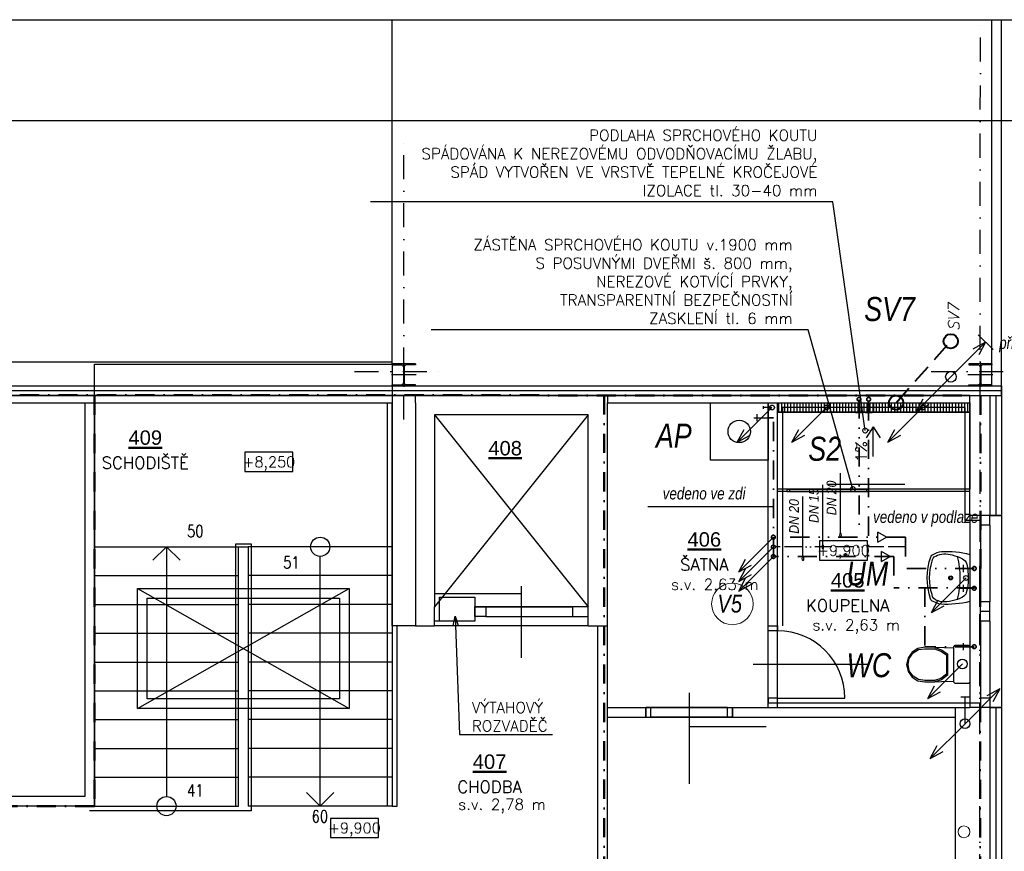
# Model space of a CAD drawing. Header units: millimetres. Extents: x 6435372 to 7248404, y 1559872 to 1886246.
# Tile 106 of 208: x 6902031 to 6912278, y 1620816 to 1629474. Entities that reach past the tile are written whole.
import ezdxf
from ezdxf.enums import TextEntityAlignment as Align

# ---------------------------------------------------------------- set-up
doc = ezdxf.new("R2010")
doc.units = ezdxf.units.MM
for name, pattern in [('ACAD_ISO13W100', [36, 12, -3, 12, -3, 0, -3, 0, -3]), ('CONTINOUS', [0]), ('DASHDOT', [1, 0.5, -0.25, 0, -0.25]), ('DASHED', [0.75, 0.5, -0.25]), ('DIVIDE', [31.75, 12.7, -6.35, 0, -6.35, 0, -6.35]), ('DĚLICÍ', [1.25, 0.5, -0.25, 0, -0.25, 0, -0.25]), ('ČERCHOVANÁ', [1, 0.5, -0.25, 0, -0.25])]:
    doc.linetypes.add(name, pattern=pattern)
for name, color, linetype, lineweight in [('CKPOPISM', 8, 'Continuous', 50), ('CKPOPISM_POPIS', 8, 'Continuous', 25), ('IN_BLOKY_ZT', 30, 'Continuous', 30), ('požární úseky', 21, 'ČERCHOVANÁ', 50), ('UT_potrubí', 10, 'Continuous', 30), ('V-chladivo', 180, 'OKRUH_1', 40), ('VZT', 130, 'Continuous', 40), ('ZTI-cirkulace', 220, 'ACAD_ISO13W100', 30), ('ZTI-DEŠŤOVÁ-KANALIZACE', 210, 'KANALIZACE', 40), ('ZTI-SPLAŠKOVÁ KANALIZACE', 80, 'Continuous', 30), ('ZTI-VODA STUDENÁ', 170, 'ČERCHOVANÁ', 35), ('ZTI-VODA TEPLÁ', 10, 'DĚLICÍ', 35), ('ZTI-Zařizovací předměty-popis', 32, 'ČERCHOVANÁ', 30)]:
    doc.layers.add(name, color=color, linetype=linetype, lineweight=lineweight)
for name, color, linetype in [('matrice DPS', 122, 'Continuous'), ('ZTI_KAN-POPIS', 7, 'Continuous'), ('ZTI_POPIS', 7, 'Continuous')]:
    doc.layers.add(name, color=color, linetype=linetype)
doc.styles.add('ARIAL', font='arial.ttf')
doc.styles.add('INDRA', font='ariali.ttf')
doc.styles.add('KURZIVA', font='italic__.ttf')
doc.styles.get("Standard").update_dxf_attribs({"font": 'romans.shx'})
doc.linetypes.add('IZOLACE_POLYSTYREN_EXPANDOVANY', pattern='A,1,[224,CADKON.SHX,S=0.01,R=0,X=-0.5,Y=-1.74],-2', length=3)
doc.linetypes.add('IZOLACE_POLYSTYREN_PENOVY', pattern='A,0.001,[228,CADKON.SHX,S=0.1,R=0,X=0,Y=0],-2', length=2.001)
doc.linetypes.add('KANALIZACE', pattern='A,30,-3.5,["C",Standard,S=2.54,R=0,X=-3.81,Y=-1.27],-0.001', length=33.501)
doc.linetypes.add('OKRUH_1', pattern='A,25,-18,25,-18,["1",Standard,S=9,R=0,X=-5,Y=-4.5],-12', length=98)
doc.linetypes.add('PRERUSENI', pattern='A,60,[100,CADKON.SHX,S=2.5,R=0,X=0,Y=0],-10', length=70)
doc.dimstyles.new('CADKON obrazky', dxfattribs={"dimscale": 50, "dimtxt": 2.2, "dimasz": 2.5, "dimexe": 1.8, "dimexo": 2, "dimgap": 0.6, "dimtad": 1, "dimrnd": 1, "dimtxsty": 'Standard', "dimblk1": 'OBLIQUE', "dimblk2": 'OBLIQUE', "dimsah": 1, "dimcen": 2.5, "dimadec": 1, "dimazin": 2, "dimtfac": 1, "dimtdec": 4, "dimtix": 1, "dimtmove": 2, "dimatfit": 3, "dimldrblk": 'OPEN30', "dimfxl": 5, "dimfxlon": 1, "dimtolj": 1, "dimarcsym": 0})
doc.dimstyles.new('CADKON$7', dxfattribs={"dimscale": 100, "dimtxt": 2.5, "dimasz": 2.5, "dimexe": 1.8, "dimexo": 5, "dimgap": 0.6, "dimtad": 1, "dimrnd": 1, "dimtxsty": 'Standard', "dimblk1": 'OBLIQUE', "dimblk2": 'OBLIQUE', "dimsah": 1, "dimcen": 2.5, "dimadec": 1, "dimazin": 2, "dimtfac": 1, "dimtdec": 4, "dimtix": 1, "dimtmove": 0, "dimatfit": 3, "dimldrblk": 'DOTSMALL', "dimfxl": 5, "dimfxlon": 1, "dimtfill": 1, "dimtolj": 1, "dimarcsym": 0})

# ---------------------------------------------------------------- blocks, each defined once
blk = doc.blocks.new('zavěšené WC splach. nádrž')
at = {"color": 0, "linetype": 'ByBlock', "lineweight": -2}
for p, q in [((0, 184), (15, 199)), ((0, -184), (0, 184)), ((15, 199), (152, 199)), ((152, 199), (167, 184)), ((167, 184), (167, -184)), ((293, 178), (167, 174)), ((231, 111), (293, 161)), ((231, -109), (231, 111)), ((243, 101), (300, 148)), ((365, 181), (293, 178)), ((293, 161), (365, 181)), ((300, 148), (366, 166)), ((468, 182), (365, 181)), ((366, 166), (467, 167)), ((467, 167), (533, 158)), ((540, 171), (468, 182)), ((533, 158), (590, 123)), ((601, 133), (540, 171)), ((590, 123), (630, 67)), ((643, 73), (601, 133)), ((243, -100), (243, 101)), ((630, 67), (643, 2)), ((643, 2), (630, -63)), ((658, 2), (643, 73)), ((643, -69), (658, 2)), ((300, -139), (243, -100)), ((630, -63), (590, -119)), ((601, -129), (643, -69)), ((15, -199), (0, -184)), ((152, -199), (15, -199)), ((167, -184), (152, -199)), ((167, -170), (365, -177)), ((293, -153), (231, -109)), ((365, -177), (293, -153)), ((366, -162), (300, -139)), ((365, -177), (468, -178)), ((467, -163), (366, -162)), ((533, -154), (467, -163)), ((468, -178), (540, -167)), ((590, -119), (533, -154)), ((540, -167), (601, -129))]:
    blk.add_line(p, q, dxfattribs=at)
blk = doc.blocks.new('CK_S_EXT_HEAHEA240')
for p, q in [((-120, 115), (120, 115)), ((-120, 115), (-120, 103)), ((-120, 103), (-24.75, 103)), ((120, 103), (24.75, 103)), ((120, 115), (120, 103)), ((-3.75, -82), (-3.75, 82)), ((3.75, -82), (3.75, 82)), ((-120, -115), (-120, -103)), ((-120, -103), (-24.75, -103)), ((-120, -115), (120, -115)), ((120, -103), (24.75, -103)), ((120, -115), (120, -103))]:
    blk.add_line(p, q)
for centre, start, end in [((-24.75, 82), 0, 90), ((24.75, 82), 90, 180), ((-24.75, -82), 270, 0), ((24.75, -82), 180, 270)]:
    blk.add_arc(centre, 21, start, end)
blk = doc.blocks.new('CKBL2112015110036', base_point=(97645, -82229))
blk = doc.blocks.new('CKBL2112015110304', base_point=(99876, -77922))
blk = doc.blocks.new('CKBL2112015110146', base_point=(98337, -78228))
blk = doc.blocks.new('_Oblique')
at = {"color": 0, "lineweight": -2}
blk.add_line((-0.5, -0.5), (0.5, 0.5), dxfattribs=at)
blk = doc.blocks.new('*U1028')
at = {"color": 0, "linetype": 'ByBlock', "lineweight": -2}
blk.add_lwpolyline([(-5, -2), (5, -2), (5, 2), (-5, 2), (-5, -2)], dxfattribs=at)
blk = doc.blocks.new('CKBL2032316081342')
blk = doc.blocks.new('CKBL2032316081349')
blk = doc.blocks.new('výtokový ventil')
at = {"layer": 'ZTI_POPIS', "ltscale": 400}
for p, q in [((6908957, 1624603), (6909105, 1624603)), ((6908989, 1624640), (6908989, 1624566))]:
    blk.add_line(p, q, dxfattribs=at)
blk = doc.blocks.new('_DotSmall')
at = {"color": 0, "linetype": 'ByBlock', "const_width": 0.5}
blk.add_lwpolyline([(-0.0625, 0, 1), (0.0625, 0, 1)], format="xyb", close=True, dxfattribs=at)

msp = doc.modelspace()

# ---------------------------------------------------------------- hatches: boundary and pattern name
at = {"layer": 'matrice DPS', "ltscale": 500}
h = msp.add_hatch(dxfattribs=at)
h.set_pattern_fill('ANSI31', color=256, scale=10, angle=45, style=0)
h.set_pattern_definition([(90, (6808584.44, 1681010.965), (-31.75, 2e-15), [])])
h.paths.add_polyline_path([(6911918.8, 1625487.1), (6910918.8, 1625487.1), (6910918.8, 1625437.1), (6911868.8, 1625437.1), (6911868.8, 1625387.1), (6911918.8, 1625387.1)])
h.paths.add_polyline_path([(6910918.8, 1625437.1), (6910918.8, 1625487.1), (6909918.8, 1625487.1), (6909918.8, 1625387.1), (6909968.8, 1625387.1), (6909968.8, 1625437.1)])
h.paths.add_polyline_path([(6910918.8, 1625437.1), (6909968.8, 1625437.1), (6909968.8, 1625387.1), (6910918.8, 1625387.1)])
h.paths.add_polyline_path([(6910918.8, 1625437.1), (6910918.8, 1625387.1), (6911868.8, 1625387.1), (6911868.8, 1625437.1)])

# ---------------------------------------------------------------- linework, layer by layer
at = {"layer": 'IN_BLOKY_ZT', "ltscale": 400}
msp.add_line((6910918.8, 1625387.1), (6910918.8, 1625487.1), dxfattribs=at)
for points in [[(6909218.8, 1625487.1), (6909818.8, 1625487.1), (6909818.8, 1624887.1), (6909218.8, 1624887.1)], [(6909918.8, 1625487.1), (6911918.8, 1625487.1), (6911918.8, 1624587.1), (6909918.8, 1624587.1)], [(6909918.8, 1625487.1), (6911918.8, 1625487.1), (6911918.8, 1625387.1), (6909918.8, 1625387.1)]]:
    msp.add_lwpolyline(points, close=True, dxfattribs=at)
at = {"layer": 'IN_BLOKY_ZT'}
for points in [[(6911918.2, 1623416.6, -0.0779315), (6911617.2, 1623389.1, -0.0680309), (6911537, 1623418.4, -0.2449622), (6911510.5, 1623444.2, -0.1652428), (6911511.7, 1623882.1, -0.2447516), (6911538.2, 1623907.7, -0.0729642), (6911624.6, 1623937.8, -0.0733034), (6911919.5, 1623907.5)], [(6911841.5, 1623462.5, -0.1391699), (6911620.7, 1623413.9), (6911582.2, 1623425.4, -0.3095362), (6911525.7, 1623488.5, -0.1500095), (6911526.6, 1623838.1, -0.2874807), (6911563.5, 1623890.5, -0.1904674), (6911735.7, 1623902.2, -0.0477801), (6911842.5, 1623862, -0.2252671), (6911886.4, 1623807, -0.1173255), (6911882.5, 1623507.5, -0.1890594), (6911843.7, 1623463.7)]]:
    msp.add_lwpolyline(points, format="xyb", close=True, dxfattribs=at)
msp.add_lwpolyline([(6911790.7, 1623441.9, 0.1253275), (6911791.8, 1623884)], format="xyb", dxfattribs=at)
at = {"layer": 'IN_BLOKY_ZT', "ltscale": 400}
msp.add_circle((6909518.8, 1625187.1), 116.2, dxfattribs=at)
at = {"layer": 'IN_BLOKY_ZT'}
for radius in [20.4, 13.9]:
    msp.add_circle((6911719.9, 1623662.6), radius, dxfattribs=at)
at = {"layer": 'matrice DPS', "linetype": 'PRERUSENI', "ltscale": 500}
msp.add_line((6890727.4, 1629474.3), (6913329, 1629474.3), dxfattribs=at)
at = {"layer": 'matrice DPS', "ltscale": 500}
for p, q in [((6905908.8, 1625887.1), (6905908.8, 1629474.3)), ((6905908.8, 1625912.1), (6905908.8, 1629474.3)), ((6912148.8, 1625662.1), (6912148.8, 1629474.3)), ((6912148.8, 1629474.3), (6912248.8, 1629474.3)), ((6912248.8, 1625562.1), (6912248.8, 1629474.3)), ((6899888.8, 1625912.1), (6905908.8, 1625912.1)), ((6906028.8, 1625902.1), (6906028.8, 1625652.1)), ((6912028.8, 1625902.1), (6912028.8, 1625652.1)), ((6906158.8, 1625777.1), (6905898.8, 1625777.1)), ((6912158.8, 1625777.1), (6911898.8, 1625777.1)), ((6890727.4, 1625662.1), (6912148.8, 1625662.1)), ((6899813.8, 1625662.1), (6912248.8, 1625662.1)), ((6912148.8, 1625662.1), (6912248.8, 1625662.1)), ((6912248.8, 1625662.1), (6912248.8, 1625562.1)), ((6899813.8, 1625562.1), (6912248.8, 1625562.1)), ((6906148.8, 1625562.1), (6900143.8, 1625562.1)), ((6906148.8, 1625487.1), (6906148.8, 1625562.1)), ((6908148.8, 1625562.1), (6906148.8, 1625562.1)), ((6911918.8, 1625562.1), (6908148.8, 1625562.1)), ((6908148.8, 1625562.1), (6908148.8, 1625487.1)), ((6911918.8, 1625487.1), (6911918.8, 1625562.1)), ((6911918.8, 1625562.1), (6912248.8, 1625562.1)), ((6912128.8, 1625562.1), (6912128.8, 1624312.1)), ((6912128.8, 1625562.1), (6912248.8, 1625562.1)), ((6912248.8, 1625562.1), (6912248.8, 1624312.1)), ((6900143.8, 1625487.1), (6902708.8, 1625487.1)), ((6902708.8, 1625487.1), (6902708.8, 1621387)), ((6902708.8, 1625487.1), (6902808.8, 1625487.1)), ((6902808.8, 1625487.1), (6902808.8, 1621722.1)), ((6902808.8, 1625487.1), (6905908.8, 1625487.1)), ((6902808.8, 1621287), (6902808.8, 1625487.1)), ((6905858.8, 1621287), (6905858.8, 1625487.1)), ((6905908.8, 1623162.1), (6905908.8, 1625487.1)), ((6906148.8, 1625487.1), (6906148.8, 1623162.1)), ((6908148.8, 1623162.1), (6908148.8, 1625487.1)), ((6908148.8, 1625487.1), (6909818.8, 1625487.1)), ((6909818.8, 1623162.1), (6909818.8, 1625487.1)), ((6909818.8, 1625487.1), (6909918.8, 1625487.1)), ((6909918.8, 1625487.1), (6911918.8, 1625487.1)), ((6909918.8, 1623162.1), (6909918.8, 1625487.1)), ((6910918.8, 1625387.1), (6910918.8, 1625487.1)), ((6911918.8, 1624587.1), (6911918.8, 1625487.1)), ((6906348.8, 1625362.1), (6906348.8, 1623362.1)), ((6906348.8, 1625362.1), (6907948.8, 1623362.1)), ((6907948.8, 1625362.1), (6906348.8, 1623362.1)), ((6907948.8, 1625362.1), (6906348.8, 1625362.1)), ((6907948.8, 1623362.1), (6907948.8, 1625362.1)), ((6909918.8, 1625387.1), (6911918.8, 1625387.1)), ((6910911.9, 1625234.6), (6910838.9, 1625121.4)), ((6910911.9, 1624926.6), (6910911.9, 1625234.6)), ((6910911.9, 1625234.6), (6910984.8, 1625121.4)), ((6909918.8, 1624562.1), (6909918.8, 1624587.1)), ((6910018.8, 1624587.1), (6909918.8, 1624587.1)), ((6910018.8, 1624587.1), (6910868.8, 1624587.1)), ((6910018.8, 1624562.1), (6910018.8, 1624587.1)), ((6910018.8, 1624587.1), (6910043.8, 1624587.1)), ((6910018.8, 1624562.1), (6910018.8, 1624587.1)), ((6910043.8, 1624587.1), (6910043.8, 1624562.1)), ((6910843.8, 1624587.1), (6910043.8, 1624587.1)), ((6911243.8, 1624635.5), (6910443.8, 1624635.5)), ((6910868.8, 1624587.1), (6910843.8, 1624587.1)), ((6910843.8, 1624587.1), (6910843.8, 1624562.1)), ((6910868.8, 1624562.1), (6910868.8, 1624587.1)), ((6911918.8, 1624587.1), (6910868.8, 1624587.1)), ((6910868.8, 1624562.1), (6910868.8, 1624587.1)), ((6910018.8, 1624562.1), (6909918.8, 1624562.1)), ((6910018.8, 1624562.1), (6910868.8, 1624562.1)), ((6910043.8, 1624562.1), (6910018.8, 1624562.1)), ((6910843.8, 1624562.1), (6910043.8, 1624562.1)), ((6910843.8, 1624562.1), (6910868.8, 1624562.1)), ((6911918.8, 1624562.1), (6910868.8, 1624562.1)), ((6911918.8, 1624312.1), (6911918.8, 1624562.1)), ((6911918.8, 1624312.1), (6911918.8, 1622312.1)), ((6912248.8, 1624312.1), (6911918.8, 1624312.1)), ((6912028.8, 1624212.1), (6912028.8, 1624312.1)), ((6912128.8, 1624312.1), (6912028.8, 1624312.1)), ((6912128.8, 1624212.1), (6912128.8, 1624312.1)), ((6912128.8, 1624312.1), (6912248.8, 1624312.1)), ((6912248.8, 1624312.1), (6912248.8, 1622312.1)), ((6912028.8, 1624212.1), (6912028.8, 1623412.1)), ((6912128.8, 1624212.1), (6912028.8, 1624212.1)), ((6912128.8, 1624212.1), (6912128.8, 1623412.1)), ((6902808.8, 1623987.1), (6904308.8, 1623987.1)), ((6902808.8, 1623987.1), (6904308.8, 1623987.1)), ((6903558.8, 1623987.1), (6903417.5, 1623845.8)), ((6903558.8, 1623987.1), (6903700.1, 1623845.8)), ((6903558.8, 1623987.1), (6903558.8, 1621387)), ((6905908.8, 1623987.1), (6904408.8, 1623987.1)), ((6905908.8, 1623987.1), (6904408.8, 1623987.1)), ((6905158.8, 1621287.1), (6905158.8, 1623887.2)), ((6902808.8, 1623687.1), (6904308.8, 1623687.1)), ((6905908.8, 1623687.1), (6904408.8, 1623687.1)), ((6907248.8, 1623575.6), (6907248.8, 1622832.1)), ((6906348.8, 1623501.2), (6907248.8, 1623501.2)), ((6902808.8, 1623387.1), (6904308.8, 1623387.1)), ((6905908.8, 1623387.1), (6904408.8, 1623387.1)), ((6906348.8, 1623162.1), (6906348.8, 1623362.1)), ((6907948.8, 1623362.1), (6906768.8, 1623362.1)), ((6906768.8, 1623362.1), (6906768.8, 1623362.1)), ((6906768.8, 1623362.1), (6906883.8, 1623362.1)), ((6906768.8, 1623262.1), (6906768.8, 1623362.1)), ((6906883.8, 1623362.1), (6906883.8, 1623262.1)), ((6906883.8, 1623362.1), (6907783.8, 1623362.1)), ((6907948.8, 1623362.1), (6907783.8, 1623362.1)), ((6907783.8, 1623362.1), (6907783.8, 1623262.1)), ((6907948.8, 1623362.1), (6907948.8, 1623362.1)), ((6907948.8, 1623162.1), (6907948.8, 1623362.1)), ((6907948.8, 1623262.1), (6907948.8, 1623362.1)), ((6912028.8, 1623312.1), (6912028.8, 1623412.1)), ((6912128.8, 1623412.1), (6912028.8, 1623412.1)), ((6912128.8, 1623312.1), (6912128.8, 1623412.1)), ((6906883.8, 1623262.1), (6906768.8, 1623262.1)), ((6906883.8, 1623262.1), (6907783.8, 1623262.1)), ((6907783.8, 1623262.1), (6907948.8, 1623262.1)), ((6912128.8, 1623312.1), (6912028.8, 1623312.1)), ((6912028.8, 1623212.1), (6912028.8, 1623312.1)), ((6912128.8, 1623212.1), (6912128.8, 1623312.1)), ((6906148.8, 1623162.1), (6905908.8, 1623162.1)), ((6905958.8, 1621287), (6905958.8, 1623162.1)), ((6906148.8, 1623162.1), (6906348.8, 1623162.1)), ((6906398.8, 1623212.1), (6906348.8, 1623212.1)), ((6907948.8, 1623162.1), (6906348.8, 1623162.1)), ((6907948.8, 1623162.1), (6908048.8, 1623162.1)), ((6908048.8, 1623162.1), (6908148.8, 1623162.1)), ((6908048.8, 1619852.1), (6908048.8, 1623162.1)), ((6908148.8, 1622312.1), (6908148.8, 1623162.1)), ((6909818.8, 1623162.1), (6909918.8, 1623162.1)), ((6909818.8, 1622362.1), (6909818.8, 1623162.1)), ((6909818.8, 1623112.1), (6909818.8, 1623162.1)), ((6909818.8, 1623162.1), (6909918.8, 1623162.1)), ((6909918.8, 1622362.1), (6909918.8, 1623162.1)), ((6909918.8, 1623162.1), (6909918.8, 1623112.1)), ((6912028.8, 1623212.1), (6912028.8, 1622412.1)), ((6912128.8, 1623212.1), (6912028.8, 1623212.1)), ((6912128.8, 1623212.1), (6912128.8, 1622412.1)), ((6902808.8, 1623087.1), (6904308.8, 1623087.1)), ((6905908.8, 1623087.1), (6904408.8, 1623087.1)), ((6909818.8, 1622412.1), (6909818.8, 1623112.1)), ((6909918.8, 1623112.1), (6909818.8, 1623112.1)), ((6909918.8, 1622412.1), (6909918.8, 1623112.1)), ((6902808.8, 1622787.1), (6904308.8, 1622787.1)), ((6905908.8, 1622787.1), (6904408.8, 1622787.1)), ((6910863.8, 1622762.1), (6909663.8, 1622762.1)), ((6902808.8, 1622487.1), (6904308.8, 1622487.1)), ((6905908.8, 1622487.1), (6904408.8, 1622487.1)), ((6908998.8, 1622467.1), (6908998.8, 1621517.5)), ((6909918.8, 1622412.1), (6909818.8, 1622412.1)), ((6909818.8, 1622412.1), (6909818.8, 1622362.1)), ((6909818.8, 1622312.1), (6909818.8, 1622362.1)), ((6909818.8, 1622362.1), (6909918.8, 1622362.1)), ((6909818.8, 1622362.1), (6909918.8, 1622362.1)), ((6909918.8, 1622362.1), (6909918.8, 1622412.1)), ((6909918.8, 1622412.1), (6910618.8, 1622412.1)), ((6909918.8, 1622312.1), (6909918.8, 1622362.1)), ((6912128.8, 1622412.1), (6912028.8, 1622412.1)), ((6912028.8, 1622412.1), (6912028.8, 1622312.1)), ((6912128.8, 1622412.1), (6912128.8, 1622312.1)), ((6908148.8, 1622312.1), (6908548.8, 1622312.1)), ((6908548.8, 1622312.1), (6909448.8, 1622312.1)), ((6908548.8, 1622212.1), (6908548.8, 1622312.1)), ((6908598.8, 1622312.1), (6908548.8, 1622312.1)), ((6908548.8, 1622312.1), (6908548.8, 1622212.1)), ((6909398.8, 1622312.1), (6908598.8, 1622312.1)), ((6908598.8, 1622212.1), (6908598.8, 1622312.1)), ((6909398.8, 1622212.1), (6909398.8, 1622312.1)), ((6909398.8, 1622312.1), (6909448.8, 1622312.1)), ((6909448.8, 1622212.1), (6909448.8, 1622312.1)), ((6909448.8, 1622312.1), (6909818.8, 1622312.1)), ((6909448.8, 1622312.1), (6909448.8, 1622212.1)), ((6909918.8, 1622312.1), (6911918.8, 1622312.1)), ((6911768.8, 1622212.1), (6911768.8, 1622312.1)), ((6912248.8, 1622312.1), (6911918.8, 1622312.1)), ((6912128.8, 1622312.1), (6912028.8, 1622312.1)), ((6912128.8, 1622312.1), (6912128.8, 1619312.1)), ((6912128.8, 1622312.1), (6912248.8, 1622312.1)), ((6912248.8, 1622312.1), (6912248.8, 1619312.1)), ((6902808.8, 1622187.1), (6904308.8, 1622187.1)), ((6905908.8, 1622187.1), (6904408.8, 1622187.1)), ((6908148.8, 1622212.1), (6908548.8, 1622212.1)), ((6908148.8, 1619702.1), (6908148.8, 1622212.1)), ((6908548.8, 1622212.1), (6909448.8, 1622212.1)), ((6908548.8, 1622212.1), (6908598.8, 1622212.1)), ((6909398.8, 1622212.1), (6908598.8, 1622212.1)), ((6909448.8, 1622212.1), (6909398.8, 1622212.1)), ((6909448.8, 1622212.1), (6911768.8, 1622212.1)), ((6911768.8, 1619312.1), (6911768.8, 1622212.1)), ((6909798.8, 1622112.1), (6908998.8, 1622112.1)), ((6902808.8, 1621887.1), (6904308.8, 1621887.1)), ((6905908.8, 1621887.1), (6904408.8, 1621887.1)), ((6902808.8, 1621587.1), (6904308.8, 1621587.1)), ((6905908.8, 1621587.1), (6904408.8, 1621587.1)), ((6905158.8, 1621287.1), (6905017.5, 1621428.3)), ((6905158.8, 1621287.1), (6905300.1, 1621428.3)), ((6902708.8, 1621387), (6901443.8, 1621387)), ((6902808.8, 1621287), (6901443.8, 1621287)), ((6904438.8, 1621237), (6902758.8, 1621237)), ((6902808.8, 1621287.1), (6904308.8, 1621287.1)), ((6905908.8, 1621287.1), (6904408.8, 1621287.1)), ((6905908.8, 1621287), (6905958.8, 1621287))]:
    msp.add_line(p, q, dxfattribs=at)
at = {"layer": 'matrice DPS', "linetype": 'DASHDOT', "ltscale": 500}
for p, q in [((6912016.7, 1612534.6), (6912028.8, 1629474.3)), ((6906028.8, 1625312.1), (6906028.8, 1628312.1)), ((6905516.8, 1625812.1), (6906516.8, 1625812.1)), ((6911516.8, 1625812.1), (6913823.5, 1625812.1))]:
    msp.add_line(p, q, dxfattribs=at)
at = {"layer": 'matrice DPS', "linetype": 'Continuous', "ltscale": 500}
for p, q in [((6911918.8, 1624562.1), (6911918.8, 1624587.1)), ((6908148.8, 1622212.1), (6908148.8, 1622312.1)), ((6909818.8, 1622312.1), (6909918.8, 1622312.1))]:
    msp.add_line(p, q, dxfattribs=at)
at = {"layer": 'matrice DPS', "linetype": 'DIVIDE', "ltscale": 500}
for p, q in [((6903258.8, 1623552.1), (6905458.8, 1622302.1)), ((6903258.8, 1622302.1), (6905458.8, 1623552.1))]:
    msp.add_line(p, q, dxfattribs=at)
at = {"layer": 'matrice DPS', "ltscale": 500}
for points in [[(6902808.8, 1623601.9), (6902808.8, 1625887.1), (6905908.8, 1625887.1), (6905908.8, 1621287.1), (6905908.8, 1621287), (6905908.8, 1621287)], [(6912028.8, 1624262.1), (6911868.8, 1624262.1), (6911868.8, 1625437.1), (6909968.8, 1625437.1), (6909968.8, 1623162.1)], [(6904278.8, 1622753.2), (6904278.8, 1624017.1), (6904308.8, 1624017.1), (6904438.8, 1624017.1), (6904438.8, 1621237)], [(6904308.8, 1622735.9), (6904308.8, 1623987.1), (6904408.8, 1623987.1), (6904408.8, 1621287.1), (6904408.8, 1621287), (6904408.8, 1621287)], [(6902808.8, 1621722.1), (6902808.8, 1621287), (6902808.8, 1621287.1), (6902808.8, 1623601.9)], [(6904278.8, 1621287), (6904278.8, 1622753.2)], [(6904308.8, 1621287), (6904308.8, 1621287), (6904308.8, 1621287.1), (6904308.8, 1622735.9)], [(6909918.8, 1622362.1), (6912028.8, 1622362.1)]]:
    msp.add_lwpolyline(points, dxfattribs=at)
at = {"layer": 'matrice DPS', "linetype": 'IZOLACE_POLYSTYREN_PENOVY', "ltscale": 500}
msp.add_lwpolyline([(6899813.8, 1625612.1), (6912248.8, 1625612.1)], dxfattribs=at)
at = {"layer": 'matrice DPS', "linetype": 'IZOLACE_POLYSTYREN_EXPANDOVANY', "ltscale": 500}
for points in [[(6912188.8, 1625562.1), (6912188.8, 1624312.1)], [(6912188.8, 1622312.1), (6912188.8, 1619312.1)]]:
    msp.add_lwpolyline(points, dxfattribs=at)
at = {"layer": 'matrice DPS', "linetype": 'ByBlock', "ltscale": 500}
for points in [[(6911918.2, 1623416.6, -0.0779315), (6911617.2, 1623389.1, -0.0680309), (6911537, 1623418.4, -0.2449622), (6911510.5, 1623444.2, -0.1652428), (6911511.7, 1623882.1, -0.2447516), (6911538.2, 1623907.7, -0.0729642), (6911624.6, 1623937.8, -0.0733034), (6911919.5, 1623907.5)], [(6911841.5, 1623462.5, -0.1391699), (6911620.7, 1623413.9), (6911582.2, 1623425.4, -0.3095362), (6911525.7, 1623488.5, -0.1500095), (6911526.6, 1623838.1, -0.2874807), (6911563.5, 1623890.5, -0.1904674), (6911735.7, 1623902.2, -0.0477801), (6911842.5, 1623862, -0.2252671), (6911886.4, 1623807, -0.1173255), (6911882.5, 1623507.5, -0.1890594), (6911843.7, 1623463.7)]]:
    msp.add_lwpolyline(points, format="xyb", close=True, dxfattribs=at)
msp.add_lwpolyline([(6911790.7, 1623441.9, 0.1253275), (6911791.8, 1623884)], format="xyb", dxfattribs=at)
at = {"layer": 'matrice DPS', "ltscale": 500}
for points in [[(6903258.8, 1623552.1), (6905458.8, 1623552.1), (6905458.8, 1622302.1), (6903258.8, 1622302.1)], [(6906398.8, 1623462.1), (6906768.8, 1623462.1), (6906768.8, 1623212.1), (6906398.8, 1623212.1)], [(6903358.8, 1623452.1), (6905358.8, 1623452.1), (6905358.8, 1622402.1), (6903358.8, 1622402.1)]]:
    msp.add_lwpolyline(points, close=True, dxfattribs=at)
for centre, radius in [((6911720.7, 1626126.6), 75), ((6905158.8, 1623987.1), 99.9), ((6903558.8, 1621287.1), 99.9), ((6903558.8, 1621287.1), 0.000000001)]:
    msp.add_circle(centre, radius, dxfattribs=at)
at = {"layer": 'matrice DPS', "linetype": 'ByBlock', "ltscale": 500}
for radius in [20.4, 13.9]:
    msp.add_circle((6911719.9, 1623662.6), radius, dxfattribs=at)
at = {"layer": 'matrice DPS', "ltscale": 500}
msp.add_arc((6909918.8, 1622412.1), 700, 0, 90, dxfattribs=at)
at = {"layer": 'požární úseky', "ltscale": 400}
for p, q in [((6900033.8, 1625565.7), (6912028.8, 1625562.1)), ((6902808.8, 1625562.1), (6902808.8, 1621287.1)), ((6908112, 1619762), (6908113.8, 1625563.3)), ((6912028.8, 1625562.1), (6912025.8, 1615812.1)), ((6902808.8, 1621287.1), (6900033.8, 1621287.1))]:
    msp.add_line(p, q, dxfattribs=at)
at = {"layer": 'UT_potrubí', "ltscale": 400}
msp.add_lwpolyline([(6896075.9, 1628423.3), (6925775.9, 1628423.3), (6925775.9, 1607423.3), (6896075.9, 1607423.3)], close=True, dxfattribs=at)
at = {"layer": 'V-chladivo', "ltscale": 400}
msp.add_circle((6910624.6, 1623900.6), 11.4, dxfattribs=at)
at = {"layer": 'VZT', "color": 120, "linetype": 'ByBlock', "lineweight": 9}
msp.add_circle((6911857.9, 1621019), 61.8, dxfattribs=at)
at = {"layer": 'ZTI-cirkulace', "ltscale": 15}
msp.add_line((6911249.7, 1623986.4), (6909894.6, 1623986.4), dxfattribs=at)
msp.add_circle((6909874.6, 1623986.2), 20, dxfattribs=at)
at = {"layer": 'ZTI-DEŠŤOVÁ-KANALIZACE', "linetype": 'DASHED', "ltscale": 400}
msp.add_line((6911151.8, 1625487.1), (6911720.7, 1626126.6), dxfattribs=at)
at = {"layer": 'ZTI-DEŠŤOVÁ-KANALIZACE', "ltscale": 400}
for centre in [(6911720.7, 1626126.6), (6911151.8, 1625487.1)]:
    msp.add_circle(centre, 75, dxfattribs=at)
at = {"layer": 'ZTI-SPLAŠKOVÁ KANALIZACE', "ltscale": 400}
for p, q in [((6909770.1, 1625423), (6909770.1, 1625451.2)), ((6909859.9, 1625437.1), (6909770.1, 1625437.1)), ((6911911.5, 1622420.3), (6911826.1, 1622420.3)), ((6911868.8, 1622145.1), (6911868.8, 1622420.3))]:
    msp.add_line(p, q, dxfattribs=at)
for centre, radius in [((6911722.3, 1625756.1), 55), ((6909859.9, 1625437.1), 25), ((6910428, 1625437.1), 25), ((6911428, 1625437.1), 25), ((6911879.5, 1623662.1), 25), ((6911841.6, 1622766.7), 50), ((6911868.8, 1622145.1), 50)]:
    msp.add_circle(centre, radius, dxfattribs=at)
at = {"layer": 'ZTI-VODA STUDENÁ', "ltscale": 400}
for p, q in [((6910866.1, 1625501.8), (6910866.1, 1623886.4)), ((6909874.6, 1625329.8), (6909818.8, 1625329.8)), ((6909874.6, 1623886.2), (6909874.6, 1625329.8)), ((6911128.1, 1623886.4), (6909894.6, 1623886.4)), ((6911128.1, 1623886.4), (6911128.1, 1623560.7)), ((6911983.8, 1623560.7), (6911128.1, 1623560.7)), ((6911449.7, 1623560.7), (6911449.7, 1622946.5)), ((6911964.7, 1622946.5), (6911449.7, 1622946.5))]:
    msp.add_line(p, q, dxfattribs=at)
for centre in [(6910866.1, 1625521.8), (6909874.6, 1623886.2), (6911964.7, 1623554.7), (6911964.7, 1622946.5)]:
    msp.add_circle(centre, 20, dxfattribs=at)
at = {"layer": 'ZTI-VODA STUDENÁ', "linetype": 'CONTINOUS', "lineweight": 18, "ltscale": 400}
msp.add_circle((6909447.7, 1623392), 216.2, dxfattribs=at)
at = {"layer": 'ZTI-VODA TEPLÁ', "ltscale": 400}
for p, q in [((6910766.1, 1625521.8), (6910766.1, 1624086.4)), ((6911249.7, 1624086.4), (6909894.6, 1624086.4)), ((6911249.7, 1624086.4), (6911249.7, 1623760.7)), ((6911964.7, 1623760.7), (6911249.7, 1623760.7))]:
    msp.add_line(p, q, dxfattribs=at)
for centre in [(6910766.1, 1625521.8), (6909874.6, 1624086.4), (6911964.7, 1623760.7)]:
    msp.add_circle(centre, 20, dxfattribs=at)
at = {"layer": 'ZTI_KAN-POPIS', "ltscale": 400}
for p, q in [((6912005.9, 1626194.6), (6912160.8, 1626039.7)), ((6911722.3, 1625756.1), (6912083.4, 1626117.2)), ((6912083.4, 1626117.2), (6911949.9, 1626045.7)), ((6912083.4, 1626117.2), (6912011.9, 1625983.7)), ((6911722.3, 1625756.1), (6911361.2, 1625395)), ((6911361.2, 1625395), (6911432.6, 1625528.5)), ((6909859.9, 1625437.1), (6909498.8, 1625076)), ((6910428, 1625437.1), (6910066.9, 1625076)), ((6911428, 1625437.1), (6911066.9, 1625076)), ((6911361.2, 1625395), (6911494.7, 1625466.4)), ((6909498.8, 1625076), (6909570.2, 1625209.5)), ((6910066.9, 1625076), (6910138.4, 1625209.5)), ((6911066.9, 1625076), (6911138.4, 1625209.5)), ((6909498.8, 1625076), (6909632.3, 1625147.4)), ((6910066.9, 1625076), (6910200.4, 1625147.4)), ((6911066.9, 1625076), (6911200.4, 1625147.4)), ((6911879.5, 1623662.1), (6911518.4, 1623301)), ((6911518.4, 1623301), (6911589.8, 1623434.5)), ((6911518.4, 1623301), (6911651.9, 1623372.4)), ((6911841.6, 1622766.7), (6911480.5, 1622405.6)), ((6911480.5, 1622405.6), (6911551.9, 1622539.1)), ((6911480.5, 1622405.6), (6911614, 1622477)), ((6911868.8, 1622145.1), (6912229.9, 1622506.2)), ((6912229.9, 1622506.2), (6912096.4, 1622434.7)), ((6912229.9, 1622506.2), (6912158.5, 1622372.7)), ((6911868.8, 1622145.1), (6911507.8, 1621784)), ((6911507.8, 1621784), (6911579.2, 1621917.5)), ((6911507.8, 1621784), (6911641.3, 1621855.4))]:
    msp.add_line(p, q, dxfattribs=at)
at = {"layer": 'ZTI_POPIS', "ltscale": 200}
for p, q in [((6910572.2, 1624122.1), (6910572.2, 1624752.5)), ((6910388.2, 1624001), (6910388.2, 1624631.4)), ((6910182.3, 1623879.9), (6910182.4, 1624510.3))]:
    msp.add_line(p, q, dxfattribs=at)
at = {"layer": 'ZTI_POPIS', "ltscale": 400}
for p, q in [((6908569, 1624405.5), (6909874.6, 1624405.5)), ((6909874.6, 1624086.4), (6909513.5, 1623725.3)), ((6910963, 1624035.2), (6910963, 1624137.6)), ((6911052.8, 1624086.4), (6910963, 1624137.6)), ((6910963, 1624035.2), (6911052.8, 1624086.4)), ((6909874.6, 1623986.2), (6909513.5, 1623625.1)), ((6909874.6, 1623886.2), (6909513.5, 1623525.1)), ((6910999.6, 1623835.2), (6910999.6, 1623937.6)), ((6911089.5, 1623886.4), (6910999.6, 1623937.6)), ((6910999.6, 1623835.2), (6911089.5, 1623886.4)), ((6909513.5, 1623725.3), (6909585, 1623858.8)), ((6909513.5, 1623725.3), (6909647, 1623796.8)), ((6909513.5, 1623625.1), (6909585, 1623758.6)), ((6909513.5, 1623625.1), (6909647, 1623696.5)), ((6909513.5, 1623525.1), (6909585, 1623658.6)), ((6909513.5, 1623525.1), (6909647, 1623596.5))]:
    msp.add_line(p, q, dxfattribs=at)

# ---------------------------------------------------------------- block references
at = {"layer": 'IN_BLOKY_ZT', "rotation": 180}
msp.add_blockref('zavěšené WC splach. nádrž', (6911918.8, 1622762.1), dxfattribs=at)
at = {"layer": 'matrice DPS', "ltscale": 500, "rotation": 180}
for name, p in [('CK_S_EXT_HEAHEA240', (6906028.8, 1625777.1)), ('CK_S_EXT_HEAHEA240', (6912028.8, 1625777.1)), ('zavěšené WC splach. nádrž', (6911918.8, 1622762.1))]:
    msp.add_blockref(name, p, dxfattribs=at)
at = {"layer": 'matrice DPS', "ltscale": 500}
ref = msp.add_blockref('CKBL2032316081342', (6903338.1, 1624798.6), dxfattribs=at)
ref.add_attrib('CISLO', '%%U409', dxfattribs={"layer": 'CKPOPISM', "color": 0, "height": 150, "style": 'ARIAL'}).set_placement((6903338.1, 1625048.6), align=Align.CENTER)
ref.add_attrib('JMENO', 'SCHODIŠTĚ', dxfattribs={"layer": 'CKPOPISM_POPIS', "color": 0, "height": 125}).set_placement((6903338.1, 1624798.6), align=Align.CENTER)
ref = msp.add_blockref('CKBL2112015110146', (6907083.2, 1624938.1), dxfattribs=dict(at, xscale=0.5, yscale=0.5, zscale=0.5))
ref.add_attrib('CISLO', '%%U408', dxfattribs={"layer": 'CKPOPISM', "color": 0, "height": 150, "style": 'ARIAL'}).set_placement((6907083.2, 1624938.1), align=Align.CENTER)
ref = msp.add_blockref('*U1028', (6904625.2, 1624870.3), dxfattribs=dict(at, xscale=50, yscale=50, zscale=50))
ref.add_attrib('Výška', '+8,250', dxfattribs={"layer": '0', "color": 0, "linetype": 'ByBlock', "lineweight": -2, "height": 110}).set_placement((6904625.2, 1624870.3), align=Align.MIDDLE_CENTER)
ref = msp.add_blockref('CKBL2112015110304', (6909155.7, 1623738.2), dxfattribs=dict(at, xscale=0.5, yscale=0.5, zscale=0.5))
ref.add_attrib('JMENO', 'ŠATNA', dxfattribs={"layer": 'CKPOPISM_POPIS', "color": 0, "height": 125}).set_placement((6909155.7, 1623738.2), align=Align.CENTER)
ref.add_attrib('CISLO', '%%U406', dxfattribs={"layer": 'CKPOPISM', "color": 0, "height": 150, "style": 'ARIAL'}).set_placement((6909155.7, 1623988.2), align=Align.CENTER)
ref = msp.add_blockref('*U1028', (6910603.6, 1623948.5), dxfattribs=dict(at, xscale=50, yscale=50, zscale=50))
ref.add_attrib('Výška', '+9,900', dxfattribs={"layer": '0', "color": 0, "linetype": 'ByBlock', "lineweight": -2, "height": 110}).set_placement((6910603.6, 1623948.5), align=Align.MIDDLE_CENTER)
ref = msp.add_blockref('CKBL2032316081349', (6910647.8, 1623312.2), dxfattribs=at)
ref.add_attrib('CISLO', '%%U405', dxfattribs={"layer": 'CKPOPISM', "color": 0, "height": 150, "style": 'ARIAL'}).set_placement((6910647.8, 1623562.2), align=Align.CENTER)
ref.add_attrib('JMENO', 'KOUPELNA', dxfattribs={"layer": 'CKPOPISM_POPIS', "color": 0, "height": 125}).set_placement((6910647.8, 1623312.2), align=Align.CENTER)
ref = msp.add_blockref('CKBL2112015110036', (6906921.2, 1621424.3), dxfattribs=dict(at, xscale=0.5, yscale=0.5, zscale=0.5))
ref.add_attrib('JMENO', 'CHODBA', dxfattribs={"layer": 'CKPOPISM_POPIS', "color": 0, "height": 125}).set_placement((6906921.2, 1621424.3), align=Align.CENTER)
ref.add_attrib('CISLO', '%%U407', dxfattribs={"layer": 'CKPOPISM', "color": 0, "height": 150, "style": 'ARIAL'}).set_placement((6906921.2, 1621674.3), align=Align.CENTER)
ref = msp.add_blockref('*U1028', (6905514.8, 1621058.9), dxfattribs=dict(at, xscale=50, yscale=50, zscale=50))
ref.add_attrib('Výška', '+9,900', dxfattribs={"layer": '0', "color": 0, "linetype": 'ByBlock', "lineweight": -2, "height": 110}).set_placement((6905514.8, 1621058.9), align=Align.MIDDLE_CENTER)
at = {"layer": 'ZTI_POPIS', "rotation": 90}
for p in [(8535369.1, -5283603.7), (8535469.1, -5283603.7)]:
    msp.add_blockref('výtokový ventil', p, dxfattribs=at)
at = {"layer": 'ZTI_POPIS'}
for p in [(713.3, 726.8), (2859.2, -842.3), (2859.2, -1048.3), (2859.2, -1656.5)]:
    msp.add_blockref('výtokový ventil', p, dxfattribs=at)
at = {"layer": 'ZTI_POPIS', "ltscale": 200, "xscale": 168.75, "yscale": 337.4999999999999, "zscale": 168.75, "rotation": 179.9999999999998}
for p in [(6910572.1, 1624107.5), (6910388.1, 1623986.4), (6910182.3, 1623865.3)]:
    msp.add_blockref('_DotSmall', p, dxfattribs=at)

# ---------------------------------------------------------------- texts
at = {"layer": 'matrice DPS', "ltscale": 500, "style": 'KURZIVA'}
msp.add_text('SV7', height=115, rotation=90, dxfattribs=at).set_placement((6911809.5, 1626231.5))
at = {"layer": 'matrice DPS', "ltscale": 500}
msp.add_text('1%', height=115, rotation=90, dxfattribs=at).set_placement((6910845.7, 1624869.1))
at = {"layer": 'matrice DPS', "ltscale": 500, "width": 0.8}
for s, p in [('50', (6903858.8, 1624149.6)), ('51', (6904858.8, 1623824.6)), ('41', (6903858.8, 1621449.6)), ('60', (6905155.1, 1621179.6))]:
    msp.add_text(s, height=125, dxfattribs=at).set_placement(p, align=Align.MIDDLE)
at = {"layer": 'matrice DPS', "ltscale": 500, "char_height": 115}
for s, insert, attachment_point in [('PODLAHA SPRCHOVÉHO KOUTU \\PSPÁDOVÁNA K NEREZOVÉMU ODVODŇOVACÍMU ŽLABU, \\PSPÁD VYTVOŘEN VE VRSTVĚ TEPELNÉ KROČEJOVÉ \\PIZOLACE tl. 30-40 mm', (6910332.8, 1627637.9), 9), ('ZÁSTĚNA SPRCHOVÉHO KOUTU v.1900 mm \\PS POSUVNÝMI DVEŘMI š. 800 mm, \\PNEREZOVÉ KOTVÍCÍ PRVKY, \\PTRANSPARENTNÍ BEZPEČNOSTNÍ\\PZASKLENÍ tl. 6 mm', (6910075.1, 1626306.4), 9), ('s.v. 2,63 m', (6908809.3, 1623502.3), 7), ('s.v. 2,63 m', (6910280.4, 1623081.4), 7), ('VÝTAHOVÝ \\PROZVADĚČ', (6906737.1, 1622063.8), 7), ('s.v. 2,78 m', (6906594.3, 1621212.9), 7)]:
    msp.add_mtext(s, dxfattribs=dict(at, insert=insert, attachment_point=attachment_point))
at = {"layer": 'ZTI-cirkulace', "ltscale": 15, "style": 'INDRA', "width": 0.9}
msp.add_text('DN 15', height=101.25, rotation=90, dxfattribs=at).set_placement((6910345.5, 1624235.1))
at = {"layer": 'ZTI-DEŠŤOVÁ-KANALIZACE', "ltscale": 400, "style": 'INDRA', "width": 0.8}
msp.add_text('SV7', height=250, dxfattribs=at).set_placement((6910820, 1626337.4))
at = {"layer": 'ZTI-VODA STUDENÁ', "ltscale": 400, "style": 'INDRA', "width": 0.9}
msp.add_text('DN 20', height=101.25, rotation=90, dxfattribs=at).set_placement((6910139.7, 1624122.6))
at = {"layer": 'ZTI-VODA STUDENÁ', "ltscale": 400, "style": 'INDRA', "width": 0.8}
msp.add_text('V5', height=187.5, dxfattribs=at).set_placement((6909292, 1623302))
at = {"layer": 'ZTI-VODA TEPLÁ', "ltscale": 400, "style": 'INDRA', "width": 0.9}
msp.add_text('DN 20', height=101.25, rotation=90, dxfattribs=at).set_placement((6910529.5, 1624314.8))
at = {"layer": 'ZTI-Zařizovací předměty-popis', "linetype": 'ByBlock', "style": 'INDRA', "width": 0.8}
for s, p in [('AP', (6908651.9, 1625018.4)), ('S2', (6910237.8, 1624882.4)), ('UM', (6910635.8, 1623583.5)), ('WC', (6910635.8, 1622629.1))]:
    msp.add_text(s, height=250, dxfattribs=at).set_placement(p)
at = {"layer": 'ZTI_POPIS', "linetype": 'Continuous', "style": 'INDRA', "width": 0.8}
for s, p in [('přivdušňovací ventil', (6912224.4, 1626047.4)), ('vedeno ve zdi', (6908722.9, 1624479.5)), ('vedeno v podlaze', (6910912, 1624235.5))]:
    msp.add_text(s, height=125, dxfattribs=at).set_placement(p)

# ---------------------------------------------------------------- leaders
at = {"layer": 'matrice DPS', "ltscale": 500, "annotation_type": 0, "has_hookline": 1}
for points, dimstyle, override, hookline_direction, text_width in [([(6910829.4, 1625196.7), (6910492.8, 1627577.9), (6910392.8, 1627577.9)], 'CADKON$7', {"dimtxt": 2.3, "dimasz": 1}, 1, 4649.3), ([(6910701.7, 1624587.1), (6910235.1, 1626246.4), (6910135.1, 1626246.4)], 'CADKON$7', {"dimtxt": 2.3, "dimasz": 1}, 1, 3762.1), ([(6906563.4, 1623264.8), (6906607.1, 1622033.8), (6906707.1, 1622033.8)], 'CADKON obrazky', {"dimtxt": 2.3, "dimasz": 2}, 0, 837.9)]:
    msp.add_leader(points, dimstyle=dimstyle, override=override, dxfattribs=dict(at, hookline_direction=hookline_direction, text_width=text_width))

doc.saveas('drawing.dxf')
